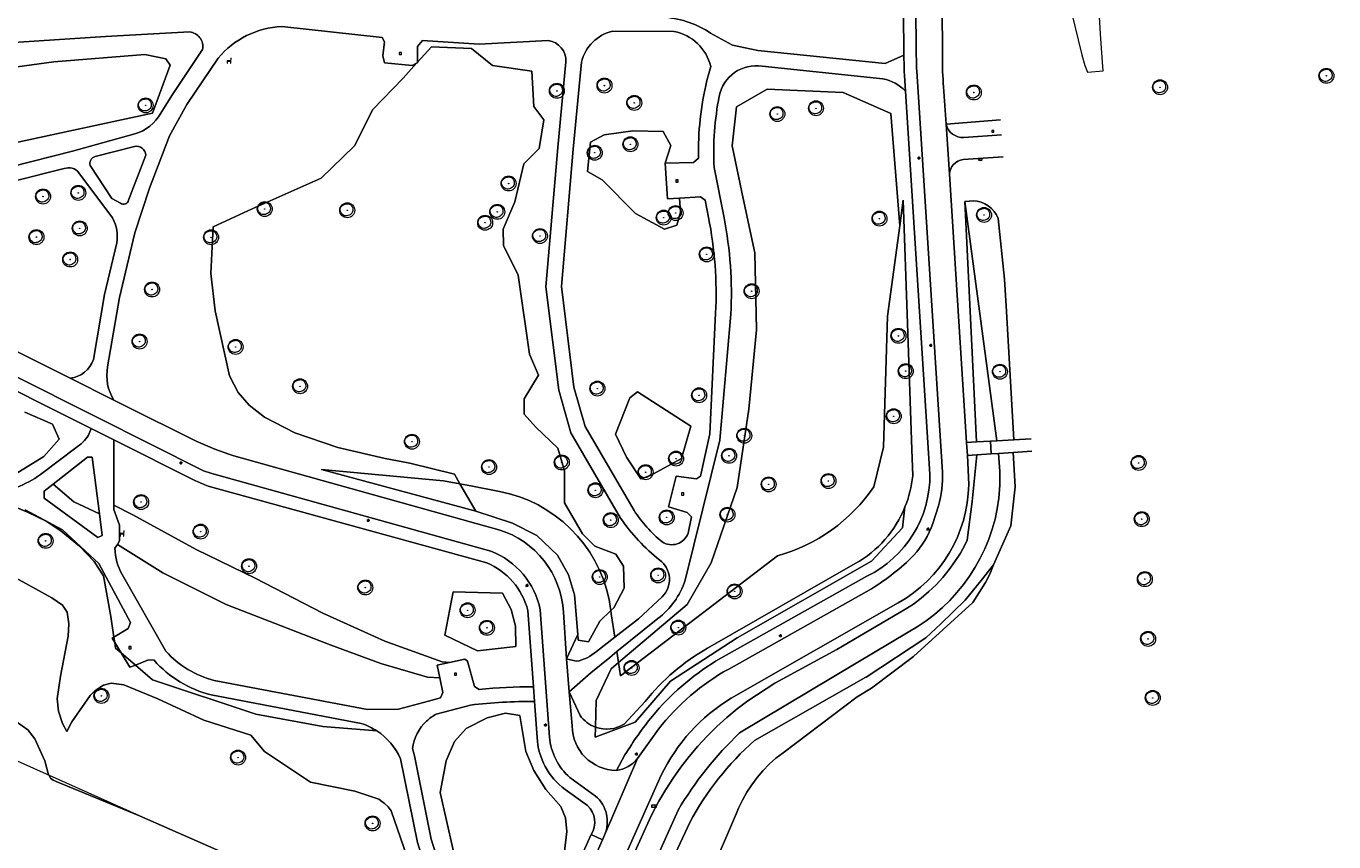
# Model space of a CAD drawing. Header units: metres. Extents: x 162108 to 162858, y 502368 to 503171.
# Tile 6 of 39: x 162249 to 162424, y 502646 to 502755. Entities that reach past the tile are written whole.
import ezdxf
from ezdxf.enums import TextEntityAlignment as Align

# ---------------------------------------------------------------- set-up
doc = ezdxf.new("R2010")
doc.units = ezdxf.units.M
for name, color, linetype, lineweight in [('B-PV-GK-BESCHOEIING-G', 252, 'GK-BESCHOEIING-SO', 13), ('B-PV-IE-MEUBILAIR-S', 252, 'Continuous', 13), ('B-PV-IE-MEUBILAIR_WEGMEUBILAIR-S', 252, 'Continuous', 13), ('B-PV-OG-TERREIN_BEGROEID-GV', 7, 'Continuous', 13), ('B-PV-VH-GESLOTENVERHARDING_ASFALT-GV', 252, 'Continuous', 13), ('B-PV-VH-HALFVERHARDING-GV', 252, 'Continuous', 13), ('B-PV-VH-OPENVERHARDING_TEGEL-GV', 252, 'Continuous', 13)]:
    doc.layers.add(name, color=color, linetype=linetype, lineweight=lineweight)
for name, color, linetype, lineweight, true_color in [('B-PV-GR-BEPLANTING_CULTUUR_BOSPLANTSOEN-GV', 7, 'Continuous', 13, 0x99cc00), ('B-PV-OG-WATER_GRACHT-GV', 7, 'Continuous', 13, 0x007299), ('B-WE-GR-BOOM-S', 3, 'Continuous', 18, 0x00ff00)]:
    doc.layers.add(name, color=color, linetype=linetype, lineweight=lineweight, true_color=true_color)
doc.styles.add('NLCS-ISO', font='NLCS-ISO.ttf')
doc.linetypes.add('GK-BESCHOEIING-SO', pattern='A,18,-3,[1,NLCS.SHX,S=0.6,R=0,X=0,Y=0],-3', length=24)

# ---------------------------------------------------------------- blocks, each defined once
blk = doc.blocks.new('SIE-MEUBILAIR_BORD_STRAATNAAM-SO')
blk.add_lwpolyline([(-1.62, -0.62), (1.62, -0.62), (1.62, 0.62), (-1.62, 0.62)], close=True)
at = {"style": 'NLCS-ISO'}
blk.add_text('straat', height=0.75, dxfattribs=at).set_placement((0, 0.08), align=Align.MIDDLE_CENTER)
blk = doc.blocks.new('SIE-MEUBILAIR_BORD_VERKEER-SO')
blk.add_lwpolyline([(-0.5625, -0.5625), (0.5625, -0.5625), (0.5625, 0.5625), (-0.5625, 0.5625)], close=True)
at = {"style": 'NLCS-ISO'}
blk.add_text('vb', height=0.75, dxfattribs=at).set_placement((0, 0), align=Align.MIDDLE_CENTER)
blk = doc.blocks.new('SIE-MEUBILAIR_PAAL_LICHTMAST-SO')
for points in [[(-0.62, 0), (-1, 0)], [(-0.71, 0.71), (-0.44, 0.44)], [(0, 1), (0, 0.62)], [(0.44, 0.44), (0.71, 0.71)], [(1, 0), (0.62, 0)], [(-0.71, -0.71), (-0.44, -0.44)], [(0, -0.62), (0, -1)], [(0.44, -0.44), (0.71, -0.71)]]:
    blk.add_lwpolyline(points)
blk.add_circle((0, 0), 0.5)
blk = doc.blocks.new('SIE-MEUBILAIR_PUT_KOLK-SO')
blk.add_ellipse((0, 0), major_axis=(1.25, 0), ratio=0.54)
at = {"style": 'NLCS-ISO'}
blk.add_text('klk', height=0.75, dxfattribs=at).set_placement((0.03, 0), align=Align.MIDDLE_CENTER)
blk = doc.blocks.new('SIE-WEG_SPEELTOESTEL-SO')
at = {"flags": 128}
blk.add_lwpolyline([(-0.75, -0.75), (0.75, -0.75), (0.75, 0.75), (-0.75, 0.75)], close=True, dxfattribs=at)
at = {"style": 'NLCS-ISO'}
blk.add_text('SPT', height=0.45, dxfattribs=at).set_placement((0, 0), align=Align.MIDDLE_CENTER)
blk = doc.blocks.new('SIE-WEG_ZITBANK-SO')
at = {"color": 0, "linetype": 'ByBlock', "lineweight": 18}
blk.add_lwpolyline([(-0.91, -1.63), (-0.91, -0.2), (1.09, -0.2), (1.09, -1.63), (1.29, -1.63), (1.29, -0.21), (1.54, 1.78), (1.33, 1.78), (1.11, 0), (-1.11, 0), (-1.11, -1.63)], close=True, dxfattribs=at)
blk = doc.blocks.new('SGR-BOOM_03')
blk.add_lwpolyline([(2.39, 3.6), (2.81, 3.14), (3.17, 2.6), (3.46, 1.98), (3.66, 1.31), (3.77, 0.62), (3.77, -0.08), (3.65, -0.77), (3.39, -1.41), (3, -2), (2.49, -2.52), (1.88, -2.96), (1.21, -3.31), (0.49, -3.56), (-0.26, -3.7), (-0.99, -3.72), (-1.7, -3.6), (-2.35, -3.35), (-2.94, -2.98), (-3.46, -2.51), (-3.9, -1.97), (-4.25, -1.38), (-4.52, -0.76), (-4.68, -0.13), (-4.73, 0.48), (-4.67, 1.06), (-4.5, 1.6), (-4.24, 2.1), (-3.91, 2.55), (-3.5, 2.97), (-3.03, 3.33), (-2.53, 3.65), (-1.98, 3.92), (-1.42, 4.14), (-0.84, 4.29), (-0.26, 4.39), (0.31, 4.41), (0.87, 4.35), (1.41, 4.2), (1.92, 3.95)], close=True)
for radius in [5, 0.15]:
    blk.add_circle((0, 0), radius)

msp = doc.modelspace()

# ---------------------------------------------------------------- linework, layer by layer
at = {"layer": 'B-PV-GK-BESCHOEIING-G'}
msp.add_lwpolyline([(162299.11, 502626.13), (162295.37, 502632.19), (162291.35, 502637.68), (162276.66, 502644.45), (162264.5, 502649.83), (162231.02, 502664.79), (162218.97, 502670.12), (162212.35, 502673.1), (162203.35, 502677.06), (162195.29, 502680.64), (162188.04, 502683.89), (162180.71, 502687.14), (162174.29, 502689.78), (162172.89, 502690.3), (162165.26, 502693.16), (162159.18, 502695.4), (162148.96, 502699.03), (162139.55, 502702.08), (162130.4, 502704.8), (162125.16, 502706.13)], dxfattribs=at)
at = {"layer": 'B-PV-GR-BEPLANTING_CULTUUR_BOSPLANTSOEN-GV'}
for points in [[(162327.31, 502678.74), (162327.48, 502677.78), (162327.55, 502677.26), (162327.95, 502677.64), (162329.34, 502680.27), (162329.25, 502683.18), (162328.23, 502684.8), (162325.42, 502685.88), (162323.77, 502687.5), (162321.35, 502691.67), (162321.35, 502695.92), (162320.47, 502698.95), (162317.52, 502701.78), (162315.95, 502703.52), (162315.98, 502705.55), (162317.89, 502708.73), (162316.69, 502711.56), (162315.15, 502722.12), (162313.2, 502726.07), (162313.16, 502728.24), (162314.7, 502731.89), (162315.9, 502736.97), (162317.96, 502739.02), (162318.59, 502742.88), (162317.26, 502744.67), (162316.97, 502749.4), (162311.73, 502750.13), (162308.93, 502752.41), (162303.55, 502752.62), (162301.71, 502750.6), (162301.71, 502750.51), (162301.56, 502750.43), (162299.76, 502748.45), (162295.7, 502744.25), (162293.27, 502739.42), (162288.83, 502735.09), (162279.58, 502730.96), (162274.35, 502728.55), (162274.04, 502722.32), (162274.65, 502717.34), (162276.53, 502708.64), (162277.7, 502706.4), (162279.2, 502704.74), (162281.24, 502703.13), (162285.28, 502701), (162291.02, 502699.04), (162297.36, 502697.59), (162300.67, 502696.97), (162306.62, 502695.5), (162307.37, 502694.2), (162308.83, 502693.92), (162312.65, 502693.2)], [(162362.72, 502693.81), (162364.01, 502699.09), (162364.57, 502716.61), (162366.18, 502728.72), (162365, 502743.74), (162358.63, 502746.53), (162348.47, 502746.98), (162344.34, 502744.63), (162343.78, 502739.38), (162345.23, 502732.35), (162346.79, 502725.09), (162347.02, 502714.81), (162346.01, 502704.2), (162344.45, 502693.71), (162340.99, 502683.66), (162337.75, 502678.07), (162328.59, 502670.32), (162328.86, 502668.51), (162349.84, 502684.58)], [(162367.92, 502695.26), (162367.79, 502698.78), (162367.21, 502715.63), (162366.63, 502732.14), (162366.18, 502728.72), (162364.57, 502716.61), (162364.01, 502699.09), (162362.72, 502693.81)], [(162247.86, 502695.5), (162251.72, 502697.87), (162253.77, 502700.18), (162252.86, 502702.19), (162249.17, 502703.79)], [(162379.45, 502692.29), (162379.57, 502694.03), (162379.59, 502695.87), (162379.39, 502698.27), (162378.42, 502698.2), (162376.5, 502698.08), (162375.89, 502691.82), (162375.22, 502686.66), (162374.94, 502686.1), (162374.3, 502684.94), (162373.58, 502683.81), (162372.8, 502682.73), (162371.96, 502681.69), (162371.05, 502680.71), (162370.09, 502679.79), (162369.07, 502678.92), (162368.01, 502678.12), (162366.89, 502677.38), (162357.76, 502672.05), (162349.5, 502667.55), (162345.89, 502665.2), (162344.45, 502664.11), (162343.05, 502662.96), (162341.71, 502661.74), (162340.42, 502660.47), (162339.19, 502659.14), (162338.02, 502657.76), (162336.91, 502656.33), (162335.87, 502654.85), (162334.89, 502653.33), (162333.98, 502651.76), (162332.96, 502649.79), (162324.22, 502630.55)], [(162346.78, 502659.9), (162361.66, 502668.36), (162361.69, 502668.37), (162369.69, 502673.63), (162371.7, 502675.5), (162374.92, 502678.66), (162377.06, 502681.26), (162378.71, 502683.38), (162381.06, 502688.59), (162381.64, 502693.79), (162381.37, 502698.39), (162379.39, 502698.27), (162379.59, 502695.87), (162379.57, 502694.03), (162379.45, 502692.29)], [(162312.65, 502693.2), (162308.83, 502693.92), (162307.37, 502694.2), (162309.49, 502690.55), (162314.42, 502688.93), (162317.66, 502687.3), (162320.41, 502684.67), (162321.89, 502682.03), (162322.67, 502679.36), (162323.14, 502674.06), (162323.2, 502673.31), (162324.55, 502673.06), (162326.07, 502675.86), (162327.55, 502677.26), (162327.48, 502677.78), (162327.31, 502678.74)], [(162325.49, 502661.67), (162325.46, 502660.31), (162330.82, 502662.32), (162335.51, 502667.8), (162344.45, 502673.6), (162362.43, 502683.88), (162366.56, 502688.34), (162366.89, 502691.11)], [(162349.84, 502684.58), (162328.86, 502668.51), (162328.59, 502670.32), (162327.58, 502669.47), (162325.58, 502665.23), (162325.49, 502661.67)], [(162360.25, 502683.54), (162340.48, 502672.24)], [(162340.48, 502672.24), (162360.25, 502683.54)], [(162301.53, 502640.82), (162298.19, 502650.48), (162297.79, 502651.03), (162297.23, 502651.49), (162296.93, 502651.73), (162296.51, 502652.06), (162293.33, 502653.09), (162287.39, 502654.32), (162281.23, 502658.42), (162279.42, 502660.6), (162273.1, 502662.61), (162266.96, 502665.44), (162262.42, 502667.34), (162260.73, 502667.55), (162259.71, 502667.27), (162258.55, 502666.52), (162257.92, 502665.9), (162255.48, 502662.39), (162254.81, 502661.1), (162254.21, 502662.17), (162253.68, 502663.82), (162253.49, 502665.47), (162253.96, 502668.49), (162254.95, 502673.82), (162255.06, 502675.48), (162254.82, 502677.03), (162254.2, 502677.99), (162252.78, 502678.96), (162247.13, 502682.06)], [(162333.52, 502624.95), (162344.35, 502650.15), (162344.62, 502650.82), (162345.14, 502651.91), (162345.73, 502652.96), (162346.39, 502653.96), (162347.11, 502654.93), (162347.89, 502655.84), (162348.73, 502656.7), (162349.63, 502657.5), (162350.58, 502658.23), (162360.51, 502665.74), (162362.4, 502666.86), (162368.01, 502671.12), (162375.97, 502678.32), (162377.68, 502681.02), (162378.26, 502682.14), (162378.71, 502683.38), (162377.06, 502681.26), (162374.92, 502678.66), (162371.7, 502675.5), (162369.69, 502673.63), (162361.69, 502668.37), (162361.66, 502668.36), (162346.78, 502659.9)], [(162325.62, 502671.79), (162328.07, 502673.7), (162327.6, 502676.81), (162327.55, 502677.26), (162326.07, 502675.86), (162324.55, 502673.06), (162323.2, 502673.31), (162323.14, 502674.06), (162321.62, 502670.8), (162322.92, 502670.47)], [(162344.76, 502660.89), (162360.37, 502670.21), (162367.3, 502674.36)], [(162367.3, 502674.36), (162360.37, 502670.21), (162344.76, 502660.89)], [(162332.15, 502665.1), (162329.35, 502662.08)], [(162329.35, 502662.08), (162332.15, 502665.1)], [(162248.04, 502662.38), (162249.58, 502661.3), (162250.52, 502660.12), (162251.84, 502657.15), (162252.3, 502655.45), (162252.59, 502654.86), (162252.96, 502654.56), (162253.38, 502654.4), (162264.5, 502649.83), (162276.66, 502644.45)], [(162336.55, 502650.57), (162330, 502635.94), (162326.49, 502628.09), (162327.75, 502626.71), (162331.69, 502635.17), (162338.1, 502648.92)], [(162330, 502635.94), (162336.55, 502650.57)], [(162338.1, 502648.92), (162331.69, 502635.17)]]:
    msp.add_lwpolyline(points, dxfattribs=at)
for points in [[(162336.74, 502732.41), (162335.15, 502732.31), (162334.83, 502737.07), (162335.56, 502739.43), (162334.54, 502741.31), (162330.47, 502741.41), (162326.67, 502740.88), (162324.82, 502739.88), (162324.44, 502735.95), (162326.4, 502734.84), (162330.84, 502730.35), (162334.73, 502728.27), (162336.38, 502728.81), (162336.86, 502730.51)], [(162381.43, 502700.1), (162380.49, 502717.25), (162380.21, 502721.59), (162379.34, 502729.68), (162379.11, 502730.17), (162378.81, 502730.62), (162378.44, 502731.02), (162378.02, 502731.37), (162377.56, 502731.64), (162377.06, 502731.85), (162376.54, 502731.98), (162376.05, 502732.03), (162374.88, 502731.95), (162379.18, 502699.97)], [(162379.18, 502699.97), (162374.88, 502731.95), (162376.45, 502699.8), (162378.34, 502699.92)], [(162331.12, 502706.52), (162330.07, 502705.72), (162328.18, 502700.86), (162329.65, 502697.76), (162331.54, 502694.89), (162332.87, 502695.32), (162337, 502697.57), (162338.23, 502701.91)], [(162314.84, 502672.47), (162314.8, 502675.19), (162314.24, 502677.41), (162313.05, 502679.6), (162306.45, 502679.75), (162305.36, 502673.98), (162309.73, 502671.89)], [(162315.39, 502663.23), (162313.48, 502663.54), (162311.02, 502662.91), (162308.2, 502661.48), (162306.65, 502659.75), (162305.54, 502657.15), (162304.72, 502652.92), (162307.27, 502641.72), (162317.44, 502637.09), (162321.34, 502645.09), (162321.66, 502647.73), (162321.49, 502649.56), (162320.85, 502651.04), (162318.85, 502653.32), (162317.23, 502655.89), (162316.17, 502658.42)]]:
    msp.add_lwpolyline(points, close=True, dxfattribs=at)
for points in [[(162366.89, 502691.11, 0.070343), (162367.92, 502695.26)], [(162327.31, 502678.74, 0.303276), (162312.65, 502693.2)], [(162312.65, 502693.2, -0.303276), (162327.31, 502678.74)], [(162349.84, 502684.58, 0.179163), (162362.72, 502693.81)], [(162362.72, 502693.81, -0.179163), (162349.84, 502684.58)], [(162367.3, 502674.36, 0.240666), (162379.45, 502692.29)], [(162379.45, 502692.29, -0.240666), (162367.3, 502674.36)], [(162366.89, 502691.11, -0.169888), (162360.25, 502683.54)], [(162360.25, 502683.54, 0.169888), (162366.89, 502691.11)], [(162322.92, 502670.47, 0.140862), (162325.62, 502671.79)], [(162340.48, 502672.24, 0.093917), (162332.15, 502665.1)], [(162332.15, 502665.1, -0.093917), (162340.48, 502672.24)], [(162329.35, 502662.08, -0.231593), (162325.49, 502661.67)], [(162325.49, 502661.67, 0.231593), (162329.35, 502662.08)], [(162336.55, 502650.57, -0.068512), (162344.76, 502660.89)], [(162344.76, 502660.89, 0.068512), (162336.55, 502650.57)], [(162346.78, 502659.9, 0.08731), (162338.1, 502648.92)], [(162338.1, 502648.92, -0.08731), (162346.78, 502659.9)]]:
    msp.add_lwpolyline(points, format="xyb", dxfattribs=at)
at = {"layer": 'B-PV-OG-TERREIN_BEGROEID-GV'}
for points in [[(162340.9, 502754.48), (162343.82, 502752.88), (162347.19, 502752.13), (162364.22, 502750.39), (162366.73, 502751.51), (162366.72, 502752.47), (162366.32, 502788.43), (162363.52, 502788.31), (162362.7, 502788.28), (162352.8, 502787.83)], [(162371.71, 502786.46), (162371.69, 502786.46), (162371.91, 502751.29)], [(162385.81, 502770.94), (162390.56, 502751.56), (162390.95, 502750.14), (162391.29, 502749.25), (162393.39, 502749.41), (162393.31, 502750.6), (162393.06, 502754.39), (162392.28, 502767.45)], [(162321.22, 502677.04), (162321.62, 502670.8), (162323.14, 502674.06), (162322.67, 502679.36), (162321.89, 502682.03), (162320.41, 502684.67), (162317.66, 502687.3), (162314.42, 502688.93), (162309.49, 502690.55), (162288.84, 502696.1), (162305.19, 502694.61), (162307.37, 502694.2), (162306.62, 502695.5), (162300.67, 502696.97), (162297.36, 502697.59), (162291.02, 502699.04), (162285.28, 502701), (162281.24, 502703.13), (162279.2, 502704.74), (162277.7, 502706.4), (162276.53, 502708.64), (162274.65, 502717.34), (162274.04, 502722.32), (162274.35, 502728.55), (162279.58, 502730.96), (162288.83, 502735.09), (162293.27, 502739.42), (162295.7, 502744.25), (162299.76, 502748.45), (162301.56, 502750.43), (162300.98, 502750.15), (162297.3, 502750.51), (162297.05, 502751.42), (162297.29, 502753.32), (162296.96, 502753.88), (162283.55, 502755.37)], [(162271.2, 502754.63), (162259.97, 502754.01), (162248.37, 502753.27), (162238.28, 502751.49), (162227.15, 502748.55), (162220.93, 502745.9)], [(162319.19, 502753.47), (162309.93, 502753.01), (162302.34, 502753.46), (162301.69, 502752.68), (162301.71, 502750.6), (162303.55, 502752.62), (162308.93, 502752.41), (162311.73, 502750.13), (162316.97, 502749.4), (162317.26, 502744.67), (162318.59, 502742.88), (162317.96, 502739.02), (162315.9, 502736.97), (162314.7, 502731.89), (162313.16, 502728.24), (162313.2, 502726.07), (162315.15, 502722.12), (162316.69, 502711.56), (162317.89, 502708.73), (162315.98, 502705.55), (162315.95, 502703.52), (162317.52, 502701.78), (162320.47, 502698.95), (162321.35, 502695.92), (162321.35, 502691.67), (162323.77, 502687.5), (162325.42, 502685.88), (162328.23, 502684.8), (162329.25, 502683.18), (162329.34, 502680.27), (162327.95, 502677.64), (162327.55, 502677.26), (162327.6, 502676.81), (162328.07, 502673.7), (162331.23, 502676.15), (162334.41, 502679.09)], [(162336, 502754.7), (162327.83, 502754.74)], [(162267.37, 502743.77), (162268.85, 502746.15), (162272.94, 502752.3)], [(162275.01, 502751.12), (162270.86, 502744.92), (162268.54, 502740.73), (162265.87, 502733.74), (162263.9, 502727.77), (162261.83, 502719.13), (162260.25, 502709.83)], [(162328.86, 502689.59), (162322.19, 502701.03), (162320.58, 502706.73), (162318.87, 502720.56), (162320.45, 502739.16), (162321.55, 502750.65)], [(162323.63, 502750.57), (162322.52, 502738.97), (162320.96, 502720.6), (162322.62, 502707.14), (162324.11, 502701.85), (162330.66, 502690.64)], [(162340.4, 502748.12), (162340.91, 502750.01)], [(162363.93, 502748.35), (162347.78, 502750.03)], [(162333.82, 502676.19), (162328.37, 502671.77), (162328.59, 502670.32), (162337.75, 502678.07), (162340.99, 502683.66), (162344.45, 502693.71), (162346.01, 502704.2), (162347.02, 502714.81), (162346.79, 502725.09), (162345.23, 502732.35), (162343.78, 502739.38), (162344.34, 502744.63), (162348.47, 502746.98), (162358.63, 502746.53), (162365, 502743.74), (162366.18, 502728.72), (162366.63, 502732.14), (162367.21, 502715.63), (162367.79, 502698.78), (162367.92, 502695.26)], [(162370.23, 502695.51), (162366.95, 502746.72)], [(162372.06, 502747.29), (162372.39, 502742.31), (162379.67, 502742.88)], [(162340.61, 502729.83), (162340.15, 502732.12), (162339.54, 502732.58), (162336.74, 502732.41), (162336.86, 502730.51), (162336.38, 502728.81), (162334.73, 502728.27), (162330.84, 502730.35), (162326.4, 502734.84), (162324.44, 502735.95), (162324.82, 502739.88), (162326.67, 502740.88), (162330.47, 502741.41), (162334.54, 502741.31), (162335.56, 502739.43), (162334.83, 502737.07), (162338.59, 502737.15), (162339.26, 502737.74)], [(162237.38, 502734.75), (162247.46, 502736.65), (162255.56, 502738.7), (162263.87, 502741)], [(162263.83, 502739.33), (162258.57, 502737.95)], [(162263.05, 502732.13), (162265.35, 502738.13)], [(162380.02, 502737.94), (162374.67, 502737.56)], [(162201.85, 502737.3), (162224.48, 502723.81), (162227.62, 502722.12), (162255.25, 502708.31)], [(162254.45, 502736.35), (162247.89, 502734.71), (162237.76, 502732.79)], [(162257.93, 502736.75), (162260.79, 502732.37), (162261.96, 502731.72)], [(162341.36, 502736.52), (162342.7, 502729.75)], [(162260.88, 502729.77), (162256.39, 502735.8)], [(162372.83, 502735.59), (162375.1, 502699.71)], [(162374.88, 502731.95), (162376.05, 502732.03), (162376.54, 502731.98), (162377.06, 502731.85), (162377.56, 502731.64)], [(162376.45, 502699.8), (162374.88, 502731.95)], [(162377.56, 502731.64), (162378.02, 502731.37), (162378.44, 502731.02), (162378.81, 502730.62), (162379.11, 502730.17)], [(162379.11, 502730.17), (162379.34, 502729.68)], [(162379.34, 502729.68), (162380.21, 502721.59)], [(162258.36, 502710.83), (162259.84, 502719.54), (162261.47, 502726.41)], [(162380.21, 502721.59), (162380.49, 502717.25)], [(162257.7, 502700.7), (162258.05, 502701.62), (162224.65, 502718.3)], [(162337.89, 502687.62), (162338.35, 502689.78), (162337.76, 502690.35), (162335.28, 502691.12), (162336.27, 502695.24), (162339, 502694.89), (162339.56, 502695.25), (162340.79, 502700.91), (162341.57, 502717.02)], [(162343.6, 502716.87), (162342.13, 502700.06), (162337.49, 502681.3)], [(162380.49, 502717.25), (162381.43, 502700.1)], [(162261.1, 502705.38), (162262.33, 502704.77), (162272.1, 502699.92)], [(162249.17, 502703.79), (162252.86, 502702.19), (162253.77, 502700.18), (162251.72, 502697.87), (162247.86, 502695.5)], [(162272.01, 502694.61), (162261.1, 502700.1), (162261.09, 502699), (162261.07, 502691.36), (162263.61, 502690.04), (162265.5, 502689.05), (162272.1, 502685.42), (162279.99, 502681.61), (162289.01, 502676.9), (162297.32, 502673.16), (162304.98, 502670.42), (162305.98, 502670.3), (162308.03, 502670.74), (162308.38, 502670.48), (162309.31, 502667.12), (162309.94, 502666.72)], [(162375.1, 502699.71), (162376.45, 502699.8)], [(162381.43, 502700.1), (162383.75, 502700.23)], [(162251.62, 502695.71), (162255.99, 502699.02)], [(162258.17, 502697.76), (162257.55, 502697.75), (162252.97, 502694.15)], [(162259.14, 502690.2), (162258.17, 502697.76)], [(162277.11, 502697.94), (162312.56, 502688.06)], [(162383.85, 502698.55), (162381.37, 502698.39), (162381.64, 502693.79), (162381.06, 502688.59), (162378.71, 502683.38), (162378.26, 502682.14), (162377.68, 502681.02), (162375.97, 502678.32), (162368.01, 502671.12), (162362.4, 502666.86), (162360.51, 502665.74), (162350.58, 502658.23), (162349.63, 502657.5), (162348.73, 502656.7), (162347.89, 502655.84), (162347.11, 502654.93), (162346.39, 502653.96), (162345.73, 502652.96), (162345.14, 502651.91), (162344.62, 502650.82), (162344.35, 502650.15), (162333.52, 502624.95)], [(162375.22, 502686.66), (162375.89, 502691.82), (162376.5, 502698.08)], [(162376.5, 502698.08), (162375.24, 502698.01)], [(162375.24, 502698.01), (162375.42, 502694.1)], [(162252.97, 502694.15), (162251.78, 502693.22), (162251.74, 502692.27), (162258.94, 502687.01), (162259.51, 502687.29)], [(162252.97, 502694.15), (162255.71, 502691.79), (162259.14, 502690.2)], [(162259.14, 502690.2), (162255.71, 502691.79), (162252.97, 502694.15)], [(162310.95, 502683.65), (162273.7, 502693.89)], [(162296.27, 502661.16), (162289.01, 502661.76), (162280.07, 502663.42), (162266.26, 502667.98), (162263.96, 502669.96), (162263.23, 502669.67), (162262.05, 502671.6), (162261.32, 502672.23), (162261.2, 502672.98), (162260.85, 502673.56), (162261.09, 502673.71), (162260.68, 502676.47), (162259.69, 502681.92), (162258.47, 502683.81), (162256.47, 502685.89), (162253.99, 502687.93), (162252.05, 502689.2), (162249.54, 502690.41), (162248.15, 502691)], [(162248.15, 502691), (162249.54, 502690.41), (162252.05, 502689.2), (162253.99, 502687.93), (162256.47, 502685.89), (162258.47, 502683.81), (162259.69, 502681.92), (162260.68, 502676.47), (162261.09, 502673.71), (162263, 502674.88), (162263.29, 502675.66), (162259.08, 502683.53), (162254.21, 502688.06), (162249.21, 502690.74)], [(162366.89, 502691.11), (162366.56, 502688.34), (162362.43, 502683.88), (162344.45, 502673.6), (162335.51, 502667.8), (162330.82, 502662.32), (162325.46, 502660.31), (162325.49, 502661.67)], [(162259.51, 502687.29), (162259.14, 502690.2)], [(162274.51, 502667.92), (162295.02, 502664.01), (162299.15, 502664.06), (162303.15, 502665.14), (162304.75, 502665.6), (162305.07, 502666.29), (162304.66, 502668.27), (162303.02, 502668.33), (162296.78, 502670.19), (162290.02, 502672.66), (162276.09, 502678.08), (162267.61, 502682.29), (162264.05, 502684.53), (162261.55, 502686.1), (162261.22, 502685.59)], [(162374.3, 502684.94), (162374.94, 502686.1)], [(162374.94, 502686.1), (162375.22, 502686.66)], [(162371.96, 502681.69), (162372.8, 502682.73), (162373.58, 502683.81)], [(162373.58, 502683.81), (162374.3, 502684.94)], [(162247.13, 502682.06), (162252.78, 502678.96), (162254.2, 502677.99), (162254.82, 502677.03), (162255.06, 502675.48), (162254.95, 502673.82), (162253.96, 502668.49), (162253.49, 502665.47), (162253.68, 502663.82), (162254.21, 502662.17), (162254.81, 502661.1), (162255.48, 502662.39), (162257.92, 502665.9), (162258.55, 502666.52), (162259.71, 502667.27), (162260.73, 502667.55), (162262.42, 502667.34), (162266.96, 502665.44), (162273.1, 502662.61), (162279.42, 502660.6), (162281.23, 502658.42), (162287.39, 502654.32), (162293.33, 502653.09), (162296.51, 502652.06), (162296.93, 502651.73), (162297.23, 502651.49), (162297.79, 502651.03), (162298.19, 502650.48), (162301.53, 502640.82)], [(162262.18, 502682.08), (162268.05, 502671.81)], [(162341.55, 502670.48), (162361.81, 502681.85)], [(162371.05, 502680.71), (162371.96, 502681.69)], [(162369.07, 502678.92), (162370.09, 502679.79), (162371.05, 502680.71)], [(162365.98, 502678.29), (162343.63, 502665.54)], [(162366.89, 502677.38), (162368.01, 502678.12), (162369.07, 502678.92)], [(162317.2, 502667.08), (162316.45, 502677.28)], [(162345.89, 502665.2), (162349.5, 502667.55), (162357.76, 502672.05), (162366.89, 502677.38)], [(162261.09, 502673.71), (162260.85, 502673.56), (162261.2, 502672.98)], [(162261.2, 502672.98), (162261.09, 502673.71)], [(162262.05, 502671.6), (162261.2, 502672.98)], [(162261.2, 502672.98), (162261.32, 502672.23)], [(162261.32, 502672.23), (162262.05, 502671.6)], [(162262.05, 502671.6), (162263.23, 502669.67), (162263.96, 502669.96)], [(162263.96, 502669.96), (162262.05, 502671.6)], [(162325.49, 502661.67), (162325.58, 502665.23), (162327.58, 502669.47), (162328.59, 502670.32), (162328.37, 502671.77), (162327.4, 502670.98), (162324.86, 502668.92), (162321.98, 502666.38), (162323.44, 502663.21)], [(162266.46, 502670.62), (162265.71, 502670.65), (162263.96, 502669.96), (162266.26, 502667.98), (162280.07, 502663.42), (162289.01, 502661.76), (162296.27, 502661.16)], [(162294.18, 502662.15), (162274.09, 502665.99)], [(162323.44, 502663.21), (162321.98, 502666.38), (162322.37, 502661.84)], [(162308.76, 502664.62), (162304.19, 502663.39)], [(162317.69, 502660.29), (162317.34, 502665.12)], [(162344.45, 502664.11), (162345.89, 502665.2)], [(162338.02, 502657.76), (162339.19, 502659.14), (162340.42, 502660.47), (162341.71, 502661.74), (162343.05, 502662.96)], [(162343.05, 502662.96), (162344.45, 502664.11)], [(162304.96, 502625.95), (162304.67, 502626.09), (162302.49, 502627.05), (162301.69, 502625.79), (162301.6, 502625.83), (162300.21, 502626.43), (162299.97, 502626.53), (162300.11, 502626.87), (162300.2, 502627.07), (162304, 502638.88), (162301.68, 502646.24), (162299.42, 502657.45)], [(162301.03, 502658.8), (162301.27, 502657.85), (162303.51, 502646.71), (162305.56, 502640.24), (162307.06, 502639.62), (162318.52, 502634.86), (162319.19, 502634.59), (162324.93, 502647.33)], [(162328.3, 502655.89), (162329.44, 502657.96)], [(162333.98, 502651.76), (162334.89, 502653.33), (162335.87, 502654.85), (162336.91, 502656.33), (162338.02, 502657.76)], [(162334.3, 502655.23), (162324.79, 502633.97)], [(162324.44, 502651.19), (162321.43, 502653.33)], [(162332.96, 502649.79), (162333.98, 502651.76)], [(162324.22, 502630.55), (162332.96, 502649.79)]]:
    msp.add_lwpolyline(points, dxfattribs=at)
for points in [[(162283.55, 502755.37, 0.20775), (162275.01, 502751.12)], [(162334.88, 502756.59, -0.121481), (162340.9, 502754.48)], [(162272.94, 502752.3, 0.448525), (162271.2, 502754.63)], [(162321.55, 502750.65, 0.3888), (162319.19, 502753.47)], [(162327.83, 502754.74, 0.290423), (162323.63, 502750.57)], [(162340.91, 502750.01, 0.293749), (162336, 502754.7)], [(162347.78, 502750.03, 0.404292), (162342.05, 502746.05)], [(162371.91, 502751.29, 0.03098), (162372.06, 502747.29)], [(162339.26, 502737.74, -0.063318), (162340.4, 502748.12)], [(162366.95, 502746.72, 0.159998), (162363.93, 502748.35)], [(162342.05, 502746.05, 0.060948), (162341.36, 502736.52)], [(162263.87, 502741, 0.197215), (162267.37, 502743.77)], [(162258.57, 502737.95, 0.429401), (162257.93, 502736.75)], [(162265.35, 502738.13, 0.458682), (162263.83, 502739.33)], [(162256.39, 502735.8, 0.339835), (162254.45, 502736.35)], [(162374.67, 502737.56, 0.360116), (162372.83, 502735.59)], [(162261.96, 502731.72, 0.545877), (162263.05, 502732.13)], [(162261.47, 502726.41, 0.173008), (162260.88, 502729.77)], [(162341.57, 502717.02, 0.062459), (162340.61, 502729.83)], [(162342.7, 502729.75, -0.060428), (162343.6, 502716.87)], [(162255.25, 502708.31, 0.290067), (162258.36, 502710.83)], [(162260.25, 502709.83, 0.192023), (162261.1, 502705.38)], [(162255.99, 502699.02, 0.100918), (162257.7, 502700.7)], [(162272.1, 502699.92, 0.028914), (162277.11, 502697.94)], [(162245.01, 502692.96, 0.131245), (162251.62, 502695.71)], [(162273.7, 502693.89, -0.024605), (162272.01, 502694.61)], [(162361.81, 502681.85, 0.288491), (162370.23, 502695.51)], [(162375.42, 502694.1, -0.26675), (162365.98, 502678.29)], [(162367.92, 502695.26, -0.070343), (162366.89, 502691.11)], [(162330.66, 502690.64, 0.072035), (162334.41, 502686.43)], [(162334.09, 502684.01, -0.073231), (162328.86, 502689.59)], [(162312.56, 502688.06, -0.314986), (162321.22, 502677.04)], [(162334.41, 502686.43, 0.483683), (162337.89, 502687.62)], [(162261.22, 502685.59, 0.127511), (162262.18, 502682.08)], [(162316.45, 502677.28, 0.231886), (162310.95, 502683.65)], [(162334.41, 502679.09, 0.460333), (162334.09, 502684.01)], [(162337.49, 502681.3, -0.154116), (162333.82, 502676.19)], [(162268.05, 502671.81, 0.148087), (162274.51, 502667.92)], [(162274.09, 502665.99, -0.152489), (162266.46, 502670.62)], [(162333.1, 502663.15, -0.079633), (162341.55, 502670.48)], [(162309.94, 502666.72, -0.024958), (162317.2, 502667.08)], [(162317.34, 502665.12, 0.030181), (162308.76, 502664.62)], [(162343.63, 502665.54, 0.145209), (162334.3, 502655.23)], [(162302.91, 502662.49, 0.182269), (162301.03, 502658.8)], [(162304.19, 502663.39, 0.066122), (162302.91, 502662.49)], [(162323.44, 502663.21, 0.148553), (162325.49, 502661.67)], [(162325.49, 502661.67, -0.148553), (162323.44, 502663.21)], [(162329.44, 502657.96, -0.032321), (162333.1, 502663.15)], [(162296.27, 502661.16, 0.067785), (162294.18, 502662.15)], [(162299.42, 502657.45, 0.144106), (162296.27, 502661.16)], [(162322.37, 502661.84, 0.408617), (162328.3, 502655.89)], [(162321.43, 502653.33, -0.225013), (162317.69, 502660.29)], [(162324.93, 502647.33, 0.356885), (162324.44, 502651.19)]]:
    msp.add_lwpolyline(points, format="xyb", dxfattribs=at)
for points in [[(162229.71, 502746.02), (162225.26, 502741.49), (162225.7, 502739.9), (162231.9, 502737.56), (162238.52, 502737.8), (162252.78, 502740.86), (162266.23, 502743.75), (162268.61, 502750.18), (162268.05, 502751.01), (162265.24, 502751.59), (162253.04, 502750.64), (162240.93, 502748.97)], [(162229.71, 502746.02), (162240.93, 502748.97), (162253.04, 502750.64), (162265.24, 502751.59), (162268.05, 502751.01), (162268.61, 502750.18), (162266.23, 502743.75), (162252.78, 502740.86), (162238.52, 502737.8), (162231.9, 502737.56), (162225.7, 502739.9), (162225.26, 502741.49)], [(162332.87, 502695.32), (162331.54, 502694.89), (162329.65, 502697.76), (162328.18, 502700.86), (162330.07, 502705.72), (162331.12, 502706.52), (162338.23, 502701.91), (162337, 502697.57)], [(162288.84, 502696.1), (162309.49, 502690.55), (162307.37, 502694.2), (162305.19, 502694.61)], [(162267.61, 502682.29), (162276.09, 502678.08), (162290.02, 502672.66), (162296.78, 502670.19), (162303.02, 502668.33), (162304.66, 502668.27), (162304.32, 502669.95), (162305.98, 502670.3), (162304.98, 502670.42), (162297.32, 502673.16), (162289.01, 502676.9), (162279.99, 502681.61), (162272.1, 502685.42), (162265.5, 502689.05), (162263.61, 502690.04), (162261.07, 502691.36), (162261.07, 502690.78), (162261.84, 502688.67), (162261.85, 502686.58), (162261.55, 502686.1), (162264.05, 502684.53)], [(162309.73, 502671.89), (162305.36, 502673.98), (162306.45, 502679.75), (162313.05, 502679.6), (162314.24, 502677.41), (162314.8, 502675.19), (162314.84, 502672.47)], [(162316.17, 502658.42), (162317.23, 502655.89), (162318.85, 502653.32), (162320.85, 502651.04), (162321.49, 502649.56), (162321.66, 502647.73), (162321.34, 502645.09), (162317.44, 502637.09), (162307.27, 502641.72), (162304.72, 502652.92), (162305.54, 502657.15), (162306.65, 502659.75), (162308.2, 502661.48), (162311.02, 502662.91), (162313.48, 502663.54), (162315.39, 502663.23)]]:
    msp.add_lwpolyline(points, close=True, dxfattribs=at)
at = {"layer": 'B-PV-OG-WATER_GRACHT-GV'}
msp.add_lwpolyline([(162306.96, 502623.26), (162302.88, 502624.46), (162299.11, 502626.13), (162295.37, 502632.19), (162291.35, 502637.68), (162276.66, 502644.45), (162264.5, 502649.83), (162253.38, 502654.4), (162252.96, 502654.56), (162252.59, 502654.86), (162252.3, 502655.45), (162251.84, 502657.15), (162250.52, 502660.12), (162249.58, 502661.3), (162248.04, 502662.38)], dxfattribs=at)
at = {"layer": 'B-PV-VH-GESLOTENVERHARDING_ASFALT-GV'}
for points in [[(162368.17, 502787.37), (162368.4, 502751.41), (162368.41, 502751), (162368.42, 502750.59), (162368.43, 502750.18), (162368.45, 502749.77), (162368.46, 502749.36), (162371.93, 502695.77)], [(162371.91, 502751.29), (162371.69, 502786.46), (162371.65, 502787.69)], [(162176.67, 502748.68), (162223.99, 502720.6), (162224.93, 502720.08), (162258.71, 502703.15), (162273.09, 502695.96), (162274.17, 502695.58), (162311.52, 502685.2)], [(162375.42, 502694.1), (162375.24, 502698.01), (162375.1, 502699.71), (162372.83, 502735.59), (162372.39, 502742.31), (162372.06, 502747.29)], [(162272.1, 502699.92), (162262.33, 502704.77), (162261.1, 502705.38), (162255.25, 502708.31), (162227.62, 502722.12)], [(162312.56, 502688.06), (162277.11, 502697.94)], [(162371.38, 502691.26), (162370.6, 502688.89)], [(162362.43, 502680.18), (162343.31, 502669.44)], [(162343.63, 502665.54), (162365.98, 502678.29)], [(162318.1, 502677.37), (162319.35, 502660.35)], [(162322.37, 502661.84), (162321.98, 502666.38), (162321.62, 502670.8), (162321.22, 502677.04)], [(162333.93, 502661.39), (162331.12, 502657.48), (162326.72, 502647.24), (162326.42, 502646.58), (162321.44, 502635.43), (162324.79, 502633.97), (162334.3, 502655.23)], [(162326.72, 502647.24), (162331.12, 502657.48)], [(162322.07, 502654.93), (162325.51, 502652.46)]]:
    msp.add_lwpolyline(points, dxfattribs=at)
for points in [[(162372.06, 502747.29, -0.03098), (162371.91, 502751.29)], [(162277.11, 502697.94, -0.028914), (162272.1, 502699.92)], [(162371.93, 502695.77, -0.069327), (162371.38, 502691.26)], [(162365.98, 502678.29, 0.26675), (162375.42, 502694.1)], [(162370.6, 502688.89, -0.095331), (162368.05, 502684.61)], [(162321.22, 502677.04, 0.314986), (162312.56, 502688.06)], [(162311.52, 502685.2, -0.255336), (162318.1, 502677.37)], [(162368.05, 502684.61, -0.056451), (162362.43, 502680.18)], [(162343.31, 502669.44, 0.101604), (162333.93, 502661.39)], [(162334.3, 502655.23, -0.145209), (162343.63, 502665.54)], [(162328.3, 502655.89, -0.408617), (162322.37, 502661.84)], [(162319.35, 502660.35, 0.194096), (162322.07, 502654.93)], [(162331.12, 502657.48, -0.203901), (162328.3, 502655.89)], [(162325.51, 502652.46, -0.32357), (162326.72, 502647.24)]]:
    msp.add_lwpolyline(points, format="xyb", dxfattribs=at)
at = {"layer": 'B-PV-VH-HALFVERHARDING-GV'}
for points in [[(162275.01, 502751.12, -0.20775), (162283.55, 502755.37)], [(162340.9, 502754.48, 0.121481), (162334.88, 502756.59)], [(162271.2, 502754.63, -0.448525), (162272.94, 502752.3)], [(162319.19, 502753.47, -0.3888), (162321.55, 502750.65)], [(162323.63, 502750.57, -0.290423), (162327.83, 502754.74)], [(162336, 502754.7, -0.293749), (162340.91, 502750.01)], [(162342.05, 502746.05, -0.404292), (162347.78, 502750.03)], [(162340.4, 502748.12, 0.063318), (162339.26, 502737.74)], [(162363.93, 502748.35, -0.159998), (162366.95, 502746.72)], [(162341.36, 502736.52, -0.060948), (162342.05, 502746.05)], [(162267.37, 502743.77, -0.197215), (162263.87, 502741)], [(162257.93, 502736.75, -0.429401), (162258.57, 502737.95)], [(162263.83, 502739.33, -0.458682), (162265.35, 502738.13)], [(162254.45, 502736.35, -0.339835), (162256.39, 502735.8)], [(162263.05, 502732.13, -0.545877), (162261.96, 502731.72)], [(162260.88, 502729.77, -0.173008), (162261.47, 502726.41)], [(162340.61, 502729.83, -0.062459), (162341.57, 502717.02)], [(162343.6, 502716.87, 0.060428), (162342.7, 502729.75)], [(162258.36, 502710.83, -0.290067), (162255.25, 502708.31)], [(162261.1, 502705.38, -0.192023), (162260.25, 502709.83)], [(162257.7, 502700.7, -0.100918), (162255.99, 502699.02)], [(162251.62, 502695.71, -0.131245), (162245.01, 502692.96)], [(162334.41, 502686.43, -0.072035), (162330.66, 502690.64)], [(162328.86, 502689.59, 0.073231), (162334.09, 502684.01)], [(162337.89, 502687.62, -0.483683), (162334.41, 502686.43)], [(162262.18, 502682.08, -0.127511), (162261.22, 502685.59)], [(162334.09, 502684.01, -0.460333), (162334.41, 502679.09)], [(162333.82, 502676.19, 0.154116), (162337.49, 502681.3)], [(162274.51, 502667.92, -0.148087), (162268.05, 502671.81)], [(162325.62, 502671.79, -0.140862), (162322.92, 502670.47)], [(162266.46, 502670.62, 0.152489), (162274.09, 502665.99)], [(162317.2, 502667.08, 0.024958), (162309.94, 502666.72)], [(162308.76, 502664.62, -0.030181), (162317.34, 502665.12)], [(162301.03, 502658.8, -0.182269), (162302.91, 502662.49)], [(162302.91, 502662.49, -0.066122), (162304.19, 502663.39)], [(162294.18, 502662.15, -0.067785), (162296.27, 502661.16)], [(162296.27, 502661.16, -0.144106), (162299.42, 502657.45)]]:
    msp.add_lwpolyline(points, format="xyb", dxfattribs=at)
for points in [[(162283.55, 502755.37), (162296.96, 502753.88), (162297.29, 502753.32), (162297.05, 502751.42), (162297.3, 502750.51), (162300.98, 502750.15), (162301.56, 502750.43), (162301.71, 502750.51), (162301.71, 502750.6), (162301.69, 502752.68), (162302.34, 502753.46), (162309.93, 502753.01), (162319.19, 502753.47)], [(162220.93, 502745.9), (162227.15, 502748.55), (162238.28, 502751.49), (162248.37, 502753.27), (162259.97, 502754.01), (162271.2, 502754.63)], [(162327.83, 502754.74), (162336, 502754.7)], [(162366.95, 502746.72), (162366.81, 502748.8), (162366.79, 502749.34), (162366.77, 502749.89), (162366.76, 502750.43), (162366.74, 502750.97), (162366.73, 502751.51), (162364.22, 502750.39), (162347.19, 502752.13), (162343.82, 502752.88), (162340.9, 502754.48)], [(162272.94, 502752.3), (162268.85, 502746.15), (162267.37, 502743.77)], [(162260.25, 502709.83), (162261.83, 502719.13), (162263.9, 502727.77), (162265.87, 502733.74), (162268.54, 502740.73), (162270.86, 502744.92), (162275.01, 502751.12)], [(162321.55, 502750.65), (162320.45, 502739.16), (162318.87, 502720.56), (162320.58, 502706.73), (162322.19, 502701.03), (162328.86, 502689.59)], [(162330.66, 502690.64), (162324.11, 502701.85), (162322.62, 502707.14), (162320.96, 502720.6), (162322.52, 502738.97), (162323.63, 502750.57)], [(162340.91, 502750.01), (162340.4, 502748.12)], [(162347.78, 502750.03), (162363.93, 502748.35)], [(162263.87, 502741), (162255.56, 502738.7), (162247.46, 502736.65), (162237.38, 502734.75)], [(162258.57, 502737.95), (162263.83, 502739.33)], [(162265.35, 502738.13), (162263.05, 502732.13)], [(162339.26, 502737.74), (162338.59, 502737.15), (162334.83, 502737.07), (162335.15, 502732.31), (162336.74, 502732.41), (162339.54, 502732.58), (162340.15, 502732.12), (162340.61, 502729.83)], [(162237.76, 502732.79), (162247.89, 502734.71), (162254.45, 502736.35)], [(162261.96, 502731.72), (162260.79, 502732.37), (162257.93, 502736.75)], [(162342.7, 502729.75), (162341.36, 502736.52)], [(162256.39, 502735.8), (162260.88, 502729.77)], [(162261.47, 502726.41), (162259.84, 502719.54), (162258.36, 502710.83)], [(162341.57, 502717.02), (162340.79, 502700.91), (162339.56, 502695.25), (162339, 502694.89), (162336.27, 502695.24), (162335.28, 502691.12), (162337.76, 502690.35), (162338.35, 502689.78), (162337.89, 502687.62)], [(162337.49, 502681.3), (162342.13, 502700.06), (162343.6, 502716.87)], [(162255.25, 502708.31), (162261.1, 502705.38)], [(162261.22, 502685.59), (162261.55, 502686.1), (162261.85, 502686.58), (162261.84, 502688.67), (162261.07, 502690.78), (162261.07, 502691.36), (162261.09, 502699), (162261.1, 502700.1), (162258.05, 502701.62), (162257.7, 502700.7)], [(162255.99, 502699.02), (162251.62, 502695.71)], [(162249.21, 502690.74), (162254.21, 502688.06), (162259.08, 502683.53), (162263.29, 502675.66), (162263, 502674.88), (162261.09, 502673.71), (162261.2, 502672.98), (162262.05, 502671.6), (162263.96, 502669.96), (162265.71, 502670.65), (162266.46, 502670.62)], [(162268.05, 502671.81), (162262.18, 502682.08)], [(162334.41, 502679.09), (162331.23, 502676.15), (162328.07, 502673.7), (162325.62, 502671.79)], [(162322.92, 502670.47), (162321.62, 502670.8), (162321.98, 502666.38), (162324.86, 502668.92), (162327.4, 502670.98), (162328.37, 502671.77), (162333.82, 502676.19)], [(162309.94, 502666.72), (162309.31, 502667.12), (162308.38, 502670.48), (162308.03, 502670.74), (162305.98, 502670.3), (162304.32, 502669.95), (162304.66, 502668.27), (162305.07, 502666.29), (162304.75, 502665.6), (162303.15, 502665.14), (162299.15, 502664.06), (162295.02, 502664.01), (162274.51, 502667.92)], [(162274.09, 502665.99), (162294.18, 502662.15)], [(162317.34, 502665.12), (162317.2, 502667.08)], [(162304.19, 502663.39), (162308.76, 502664.62)], [(162299.42, 502657.45), (162301.68, 502646.24), (162304, 502638.88), (162304.28, 502639.73), (162305.48, 502640.27), (162305.56, 502640.24), (162303.51, 502646.71), (162301.27, 502657.85), (162301.03, 502658.8)]]:
    msp.add_lwpolyline(points, dxfattribs=at)
msp.add_lwpolyline([(162258.17, 502697.76), (162259.14, 502690.2), (162259.51, 502687.29), (162258.94, 502687.01), (162251.74, 502692.27), (162251.78, 502693.22), (162252.97, 502694.15), (162257.55, 502697.75)], close=True, dxfattribs=at)
at = {"layer": 'B-PV-VH-OPENVERHARDING_TEGEL-GV'}
for points in [[(162356.58, 502830.67), (162357.54, 502826.47), (162359.58, 502817.99), (162363.78, 502800.41), (162365.19, 502794.37), (162366.32, 502788.43), (162366.72, 502752.47), (162366.73, 502751.51), (162366.74, 502750.97), (162366.76, 502750.43), (162366.77, 502749.89), (162366.79, 502749.34), (162366.81, 502748.8), (162366.95, 502746.72), (162370.23, 502695.51)], [(162371.93, 502695.77), (162368.46, 502749.36), (162368.45, 502749.77), (162368.43, 502750.18), (162368.42, 502750.59), (162368.41, 502751), (162368.4, 502751.41), (162368.17, 502787.37)], [(162258.71, 502703.15), (162224.93, 502720.08), (162223.99, 502720.6), (162176.67, 502748.68)], [(162379.67, 502742.88), (162372.39, 502742.31)], [(162372.39, 502742.31), (162372.83, 502735.59)], [(162379.81, 502740.89), (162374.77, 502740.52)], [(162374.77, 502740.52), (162379.81, 502740.89)], [(162374.67, 502737.56), (162380.02, 502737.94)], [(162224.65, 502718.3), (162258.05, 502701.62), (162261.1, 502700.1), (162272.01, 502694.61)], [(162311.52, 502685.2), (162274.17, 502695.58), (162273.09, 502695.96), (162258.71, 502703.15)], [(162383.75, 502700.23), (162381.43, 502700.1), (162379.18, 502699.97), (162378.34, 502699.92), (162378.42, 502698.2), (162379.39, 502698.27), (162381.37, 502698.39), (162383.85, 502698.55)], [(162273.7, 502693.89), (162310.95, 502683.65)], [(162370.6, 502688.89), (162371.38, 502691.26)], [(162361.81, 502681.85), (162341.55, 502670.48)], [(162343.31, 502669.44), (162362.43, 502680.18)], [(162316.45, 502677.28), (162317.2, 502667.08), (162317.34, 502665.12), (162317.69, 502660.29)], [(162319.35, 502660.35), (162318.1, 502677.37)], [(162331.12, 502657.48), (162333.93, 502661.39)], [(162329.44, 502657.96), (162328.3, 502655.89)], [(162325.51, 502652.46), (162322.07, 502654.93)], [(162321.43, 502653.33), (162324.44, 502651.19)], [(162324.93, 502647.33), (162326.42, 502646.58), (162326.72, 502647.24)]]:
    msp.add_lwpolyline(points, dxfattribs=at)
for points in [[(162374.77, 502740.52, -0.375848), (162372.39, 502742.31)], [(162372.39, 502742.31, 0.375848), (162374.77, 502740.52)], [(162372.83, 502735.59, -0.360116), (162374.67, 502737.56)], [(162371.38, 502691.26, 0.069327), (162371.93, 502695.77)], [(162272.01, 502694.61, 0.024605), (162273.7, 502693.89)], [(162370.23, 502695.51, -0.288491), (162361.81, 502681.85)], [(162368.05, 502684.61, 0.095331), (162370.6, 502688.89)], [(162318.1, 502677.37, 0.255336), (162311.52, 502685.2)], [(162310.95, 502683.65, -0.231886), (162316.45, 502677.28)], [(162362.43, 502680.18, 0.056451), (162368.05, 502684.61)], [(162341.55, 502670.48, 0.079633), (162333.1, 502663.15)], [(162333.93, 502661.39, -0.101604), (162343.31, 502669.44)], [(162333.1, 502663.15, 0.032321), (162329.44, 502657.96)], [(162317.69, 502660.29, 0.225013), (162321.43, 502653.33)], [(162322.07, 502654.93, -0.194096), (162319.35, 502660.35)], [(162328.3, 502655.89, 0.203901), (162331.12, 502657.48)], [(162326.72, 502647.24, 0.32357), (162325.51, 502652.46)], [(162324.44, 502651.19, -0.356885), (162324.93, 502647.33)]]:
    msp.add_lwpolyline(points, format="xyb", dxfattribs=at)
for points in [[(162376.5, 502698.08), (162378.42, 502698.2), (162378.34, 502699.92), (162376.45, 502699.8), (162375.1, 502699.71), (162375.24, 502698.01)], [(162326.42, 502646.58), (162324.93, 502647.33), (162319.19, 502634.59), (162318.48, 502633.02), (162317.96, 502631.85), (162317.39, 502631.44), (162317.04, 502630.63), (162317.31, 502630.51), (162318.88, 502629.78), (162321.44, 502635.43)]]:
    msp.add_lwpolyline(points, close=True, dxfattribs=at)

# ---------------------------------------------------------------- block references
at = {"layer": 'B-PV-IE-MEUBILAIR-S', "xscale": 0.2, "yscale": 0.2, "zscale": 0.2}
for name, p in [('SIE-MEUBILAIR_BORD_VERKEER-SO', (162378.64, 502741.35)), ('SIE-MEUBILAIR_PAAL_LICHTMAST-SO', (162368.75, 502737.75)), ('SIE-MEUBILAIR_PUT_KOLK-SO', (162376.98, 502737.51)), ('SIE-MEUBILAIR_PAAL_LICHTMAST-SO', (162370.34, 502712.71)), ('SIE-MEUBILAIR_PAAL_LICHTMAST-SO', (162270.05, 502697)), ('SIE-MEUBILAIR_PAAL_LICHTMAST-SO', (162295.1, 502689.32)), ('SIE-MEUBILAIR_PAAL_LICHTMAST-SO', (162369.97, 502688.15)), ('SIE-MEUBILAIR_PAAL_LICHTMAST-SO', (162316.34, 502680.62)), ('SIE-MEUBILAIR_PAAL_LICHTMAST-SO', (162350.23, 502673.88)), ('SIE-MEUBILAIR_PAAL_LICHTMAST-SO', (162318.81, 502661.95)), ('SIE-MEUBILAIR_PAAL_LICHTMAST-SO', (162330.98, 502658.06)), ('SIE-MEUBILAIR_BORD_STRAATNAAM-SO', (162333.32, 502651.11))]:
    msp.add_blockref(name, p, dxfattribs=at)
at = {"layer": 'B-PV-IE-MEUBILAIR_WEGMEUBILAIR-S', "xscale": 0.2, "yscale": 0.2, "zscale": 0.2}
for name, p in [('SIE-WEG_SPEELTOESTEL-SO', (162299.39, 502751.74)), ('SIE-WEG_ZITBANK-SO', (162276.45, 502750.77)), ('SIE-WEG_SPEELTOESTEL-SO', (162336.4, 502734.71)), ('SIE-WEG_SPEELTOESTEL-SO', (162337.17, 502692.84)), ('SIE-WEG_ZITBANK-SO', (162262.15, 502687.55)), ('SIE-WEG_SPEELTOESTEL-SO', (162263.24, 502672.29)), ('SIE-WEG_SPEELTOESTEL-SO', (162306.77, 502668.75))]:
    msp.add_blockref(name, p, dxfattribs=at)
at = {"layer": 'B-WE-GR-BOOM-S', "xscale": 0.2, "yscale": 0.2, "zscale": 0.2}
for p in [(162326.7, 502747.46), (162401, 502747.23), (162423.25, 502748.76), (162320.33, 502746.75), (162376.1, 502746.53), (162265.33, 502744.8), (162330.69, 502745.14), (162349.82, 502743.65), (162354.99, 502744.42), (162325.4, 502738.47), (162330.17, 502739.61), (162313.88, 502734.36), (162251.61, 502732.62), (162256.33, 502733.11), (162281.26, 502730.95), (162292.29, 502730.78), (162312.36, 502730.57), (162334.62, 502729.8), (162336.21, 502730.41), (162363.48, 502729.66), (162377.46, 502730.16), (162256.52, 502728.36), (162310.74, 502729.11), (162250.73, 502727.19), (162274.08, 502727.17), (162318.07, 502727.34), (162340.38, 502724.88), (162255.24, 502724.2), (162266.19, 502720.19), (162346.38, 502719.96), (162366.02, 502713.99), (162264.52, 502713.23), (162277.36, 502712.51), (162366.99, 502709.27), (162379.59, 502709.19), (162285.99, 502707.25), (162325.75, 502706.94), (162339.36, 502706.04), (162365.39, 502703.24), (162345.39, 502700.64), (162300.95, 502699.84), (162311.26, 502696.44), (162320.99, 502697.06), (162336.28, 502697.57), (162343.36, 502697.95), (162398.13, 502696.99), (162332.2, 502695.76), (162325.49, 502693.34), (162348.66, 502694.13), (162356.66, 502694.58), (162264.73, 502691.76), (162335.03, 502689.71), (162343.15, 502690.08), (162398.56, 502689.48), (162272.68, 502687.81), (162327.54, 502689.35), (162251.96, 502686.58), (162279.17, 502683.19), (162326.07, 502681.74), (162333.88, 502681.96), (162398.97, 502681.46), (162294.71, 502680.34), (162344.11, 502679.82), (162308.39, 502677.3), (162310.98, 502674.95), (162336.57, 502674.98), (162399.41, 502673.47), (162330.32, 502669.58), (162259.42, 502665.85), (162400.03, 502665.58), (162277.69, 502657.6), (162295.68, 502648.79)]:
    msp.add_blockref('SGR-BOOM_03', p, dxfattribs=at)

doc.saveas('drawing.dxf')
